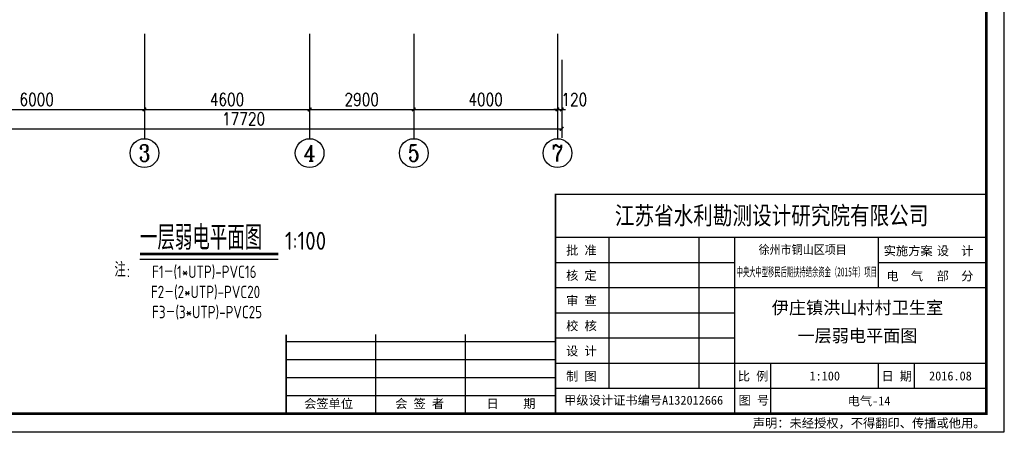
# Model space of a CAD drawing. Extents: x 41933 to 169416, y 41775 to 279375.
# Tile 28 of 39: x 140516 to 167933, y 130914 to 142332. Entities that reach past the tile are written whole.
import ezdxf
from ezdxf.enums import TextEntityAlignment as Align

# ---------------------------------------------------------------- set-up
doc = ezdxf.new("R2010")
doc.units = 0
doc.header["$LTSCALE"] = 1000
doc.header["$MEASUREMENT"] = 0
for name, color, linetype in [('AXIS', 3, 'Continuous'), ('AXIS_TEXT', 7, 'Continuous'), ('DIM_SYMB', 3, 'Continuous'), ('LAYER1A', 254, 'Continuous'), ('PUB_TEXT', 7, 'Continuous'), ('图框', 4, 'Continuous')]:
    doc.layers.add(name, color=color, linetype=linetype)
doc.styles.add('_COMPLEX', font='COMPLEX.shx', dxfattribs={"width": 0.6})
doc.styles.add('_HZTXT', font='tssdeng.shx', dxfattribs={"width": 0.8, "bigfont": 'hztxt.shx'})
doc.styles.add('_TCH_AXIS', font='COMPLEX', dxfattribs={"bigfont": 'GBCBIG'})
doc.styles.add('_TCH_WINDOW', font='SIMPLEX', dxfattribs={"bigfont": 'GBCBIG'})
doc.styles.add('COMPLEX', font='COMPLEX')
doc.styles.add('DIM_FONT', font='simplex.shx', dxfattribs={"width": 0.8})
doc.styles.add('ST', font='SimSun.ttf', dxfattribs={"height": 7})
doc.styles.get("Standard").update_dxf_attribs({"font": 'gbenor.shx', "bigfont": 'gbcbig.shx'})
doc.dimstyles.new('_TCH_ARCH&&100', dxfattribs={"dimtxt": 350, "dimasz": 100, "dimexe": 250, "dimexo": 300, "dimgap": 100, "dimtad": 1, "dimdec": 0, "dimzin": 0, "dimdsep": 46, "dimtxsty": 'DIM_FONT', "dimblk": 'ARCHTICK', "dimcen": 0.09, "dimclrt": 7, "dimazin": 2, "dimtfac": 1, "dimtdec": 0, "dimtix": 1, "dimtmove": 2, "dimatfit": 3, "dimfxl": 0, "dimtolj": 1, "dimtzin": 0, "dimarcsym": 0})

# ---------------------------------------------------------------- blocks, each defined once
blk = doc.blocks.new('_ArchTick')
at = {"color": 0, "linetype": 'ByBlock', "const_width": 0.4}
blk.add_lwpolyline([(-0.5, -0.5), (0.5, 0.5)], dxfattribs=at)
blk = doc.blocks.new('*D2149')
at = {"layer": 'AXIS', "color": 0, "lineweight": -2, "transparency": 16777216}
for p, q in [((137990, 140959), (137990, 139588)), ((143990, 140959), (143990, 139588)), ((137990, 139838), (143990, 139838))]:
    blk.add_line(p, q, dxfattribs=at)
at = {"layer": 'Defpoints', "color": 0, "transparency": 16777216}
for p in [(137990, 141259), (143990, 141259), (143990, 139838)]:
    blk.add_point(p, dxfattribs=at)
at = {"layer": 'AXIS', "color": 0, "lineweight": -2, "transparency": 16777216, "xscale": 100, "yscale": 100, "zscale": 100, "rotation": 180}
blk.add_blockref('_ArchTick', (137990, 139838), dxfattribs=at)
at = {"layer": 'AXIS', "color": 0, "lineweight": -2, "transparency": 16777216, "xscale": 100, "yscale": 100, "zscale": 100}
blk.add_blockref('_ArchTick', (143990, 139838), dxfattribs=at)
at = {"layer": 'AXIS', "color": 7, "transparency": 16777216, "insert": (140990, 140113), "char_height": 350, "attachment_point": 5, "style": 'DIM_FONT'}
blk.add_mtext('\\A1;6000', dxfattribs=at)
blk = doc.blocks.new('*D2150')
at = {"layer": 'AXIS', "color": 0, "lineweight": -2, "transparency": 16777216}
for p, q in [((143990, 140959), (143990, 139588)), ((148590, 140959), (148590, 139588)), ((143990, 139838), (148590, 139838))]:
    blk.add_line(p, q, dxfattribs=at)
at = {"layer": 'Defpoints', "color": 0, "transparency": 16777216}
for p in [(143990, 141259), (148590, 141259), (148590, 139838)]:
    blk.add_point(p, dxfattribs=at)
at = {"layer": 'AXIS', "color": 0, "lineweight": -2, "transparency": 16777216, "xscale": 100, "yscale": 100, "zscale": 100, "rotation": 180}
blk.add_blockref('_ArchTick', (143990, 139838), dxfattribs=at)
at = {"layer": 'AXIS', "color": 0, "lineweight": -2, "transparency": 16777216, "xscale": 100, "yscale": 100, "zscale": 100}
blk.add_blockref('_ArchTick', (148590, 139838), dxfattribs=at)
at = {"layer": 'AXIS', "color": 7, "transparency": 16777216, "insert": (146290, 140113), "char_height": 350, "attachment_point": 5, "style": 'DIM_FONT'}
blk.add_mtext('\\A1;4600', dxfattribs=at)
blk = doc.blocks.new('*D2151')
at = {"layer": 'AXIS', "color": 0, "lineweight": -2, "transparency": 16777216}
for p, q in [((148590, 140959), (148590, 139588)), ((151490, 140959), (151490, 139588)), ((148590, 139838), (151490, 139838))]:
    blk.add_line(p, q, dxfattribs=at)
at = {"layer": 'Defpoints', "color": 0, "transparency": 16777216}
for p in [(148590, 141259), (151490, 141259), (151490, 139838)]:
    blk.add_point(p, dxfattribs=at)
at = {"layer": 'AXIS', "color": 0, "lineweight": -2, "transparency": 16777216, "xscale": 100, "yscale": 100, "zscale": 100, "rotation": 180}
blk.add_blockref('_ArchTick', (148590, 139838), dxfattribs=at)
at = {"layer": 'AXIS', "color": 0, "lineweight": -2, "transparency": 16777216, "xscale": 100, "yscale": 100, "zscale": 100}
blk.add_blockref('_ArchTick', (151490, 139838), dxfattribs=at)
at = {"layer": 'AXIS', "color": 7, "transparency": 16777216, "insert": (150040, 140113), "char_height": 350, "attachment_point": 5, "style": 'DIM_FONT'}
blk.add_mtext('\\A1;2900', dxfattribs=at)
blk = doc.blocks.new('*D2152')
at = {"layer": 'AXIS', "color": 0, "lineweight": -2, "transparency": 16777216}
for p, q in [((151490, 140959), (151490, 139588)), ((155490, 140959), (155490, 139588)), ((151490, 139838), (155490, 139838))]:
    blk.add_line(p, q, dxfattribs=at)
at = {"layer": 'Defpoints', "color": 0, "transparency": 16777216}
for p in [(151490, 141259), (155490, 141259), (155490, 139838)]:
    blk.add_point(p, dxfattribs=at)
at = {"layer": 'AXIS', "color": 0, "lineweight": -2, "transparency": 16777216, "xscale": 100, "yscale": 100, "zscale": 100, "rotation": 180}
blk.add_blockref('_ArchTick', (151490, 139838), dxfattribs=at)
at = {"layer": 'AXIS', "color": 0, "lineweight": -2, "transparency": 16777216, "xscale": 100, "yscale": 100, "zscale": 100}
blk.add_blockref('_ArchTick', (155490, 139838), dxfattribs=at)
at = {"layer": 'AXIS', "color": 7, "transparency": 16777216, "insert": (153490, 140113), "char_height": 350, "attachment_point": 5, "style": 'DIM_FONT'}
blk.add_mtext('\\A1;4000', dxfattribs=at)
blk = doc.blocks.new('*D2153')
at = {"layer": 'AXIS', "color": 0, "lineweight": -2, "transparency": 16777216}
for p, q in [((155490, 140959), (155490, 139588)), ((155610, 140959), (155610, 139588)), ((155490, 139838), (155390, 139838)), ((155490, 139838), (155610, 139838)), ((155610, 139838), (155710, 139838))]:
    blk.add_line(p, q, dxfattribs=at)
at = {"layer": 'Defpoints', "color": 0, "transparency": 16777216}
for p in [(155490, 141259), (155610, 141259), (155610, 139838)]:
    blk.add_point(p, dxfattribs=at)
at = {"layer": 'AXIS', "color": 0, "lineweight": -2, "transparency": 16777216, "xscale": 100, "yscale": 100, "zscale": 100}
blk.add_blockref('_ArchTick', (155490, 139838), dxfattribs=at)
at = {"layer": 'AXIS', "color": 0, "lineweight": -2, "transparency": 16777216, "xscale": 100, "yscale": 100, "zscale": 100, "rotation": 180}
blk.add_blockref('_ArchTick', (155610, 139838), dxfattribs=at)
at = {"layer": 'AXIS', "color": 7, "transparency": 16777216, "insert": (155960, 140113), "char_height": 350, "attachment_point": 5, "style": 'DIM_FONT'}
blk.add_mtext('\\A1;120', dxfattribs=at)
blk = doc.blocks.new('*D2154')
at = {"layer": 'AXIS', "color": 0, "lineweight": -2, "transparency": 16777216}
for p, q in [((137890, 141218), (137890, 139047)), ((155610, 141218), (155610, 139047)), ((137890, 139297), (155610, 139297))]:
    blk.add_line(p, q, dxfattribs=at)
at = {"layer": 'Defpoints', "color": 0, "transparency": 16777216}
for p in [(137890, 141518), (155610, 141518), (155610, 139297)]:
    blk.add_point(p, dxfattribs=at)
at = {"layer": 'AXIS', "color": 0, "lineweight": -2, "transparency": 16777216, "xscale": 100, "yscale": 100, "zscale": 100, "rotation": 180}
blk.add_blockref('_ArchTick', (137890, 139297), dxfattribs=at)
at = {"layer": 'AXIS', "color": 0, "lineweight": -2, "transparency": 16777216, "xscale": 100, "yscale": 100, "zscale": 100}
blk.add_blockref('_ArchTick', (155610, 139297), dxfattribs=at)
at = {"layer": 'AXIS', "color": 7, "transparency": 16777216, "insert": (146750, 139572), "char_height": 350, "attachment_point": 5, "style": 'DIM_FONT'}
blk.add_mtext('\\A1;17720', dxfattribs=at)
blk = doc.blocks.new('_AXISO')
blk.add_circle((0, 0), 0.5)
at = {"layer": 'AXIS_TEXT', "style": 'COMPLEX', "width": 1.041667}
blk.add_attdef('A', text='', height=0.56, dxfattribs=at).set_placement((-0.25, -0.28), (0.25, -0.28), align=Align.FIT)

msp = doc.modelspace()

# ---------------------------------------------------------------- linework, layer by layer
at = {"layer": 'AXIS'}
for p, q in [((143989.8, 141943.2), (143989.8, 139022.7)), ((148589.8, 141943.2), (148589.8, 139022.7)), ((151489.8, 141943.2), (151489.8, 139022.7)), ((155489.8, 141943.2), (155489.8, 139022.7))]:
    msp.add_line(p, q, dxfattribs=at)
at = {"layer": 'DIM_SYMB', "const_width": 70}
msp.add_lwpolyline([(143865.5, 135814.6), (147716.7, 135814.6)], dxfattribs=at)
at = {"layer": 'DIM_SYMB'}
msp.add_lwpolyline([(143865.5, 135674.6), (147716.7, 135674.6)], dxfattribs=at)
at = {"layer": '图框'}
for p, q in [((167433, 136275), (155433, 136275)), ((156933, 132075), (156933, 136275)), ((159433, 132075), (159433, 136275)), ((160433, 131375), (160433, 136275)), ((164433, 134875), (164433, 136275)), ((160433, 135575), (155433, 135575)), ((167433, 135575), (164433, 135575)), ((167433, 134875), (155433, 134875)), ((160433, 134175), (155433, 134175)), ((150433, 131375), (150433, 133575)), ((152933, 131375), (152933, 133575)), ((155433, 133375), (147933, 133375)), ((160433, 133475), (155433, 133475)), ((155433, 132875), (147933, 132875)), ((167433, 132775), (155433, 132775)), ((161433, 131375), (161433, 132775)), ((164433, 132075), (164433, 132775)), ((164433, 132075), (164433, 132775)), ((165433, 132075), (165433, 132775)), ((155433, 132375), (147933, 132375)), ((155433, 131875), (147933, 131875)), ((167433, 132075), (155433, 132075))]:
    msp.add_line(p, q, dxfattribs=at)
at = {"layer": '图框', "color": 4}
msp.add_lwpolyline([(167933, 160575), (125933, 160575), (125933, 130875), (167933, 130875)], close=True, dxfattribs=at)
at = {"layer": '图框', "color": 4, "const_width": 80}
msp.add_lwpolyline([(128433, 131375), (167433, 131375), (167433, 160075), (128433, 160075)], close=True, dxfattribs=at)
at = {"layer": '图框', "const_width": 45}
for points in [[(155433, 131375), (155433, 137475), (167433, 137475)], [(147933, 131375), (147933, 133575)]]:
    msp.add_lwpolyline(points, dxfattribs=at)

# ---------------------------------------------------------------- block references
at = {"layer": 'AXIS'}
ref = msp.add_blockref('_AXISO', (143989.8, 138622.7), dxfattribs=dict(at, xscale=800, yscale=800, zscale=800))
ref.add_attrib('A', '3', dxfattribs={"layer": 'AXIS_TEXT', "height": 465.9, "style": '_TCH_AXIS'}).set_placement((143834.5, 138389.7), (144145.1, 138389.7), align=Align.FIT)
ref = msp.add_blockref('_AXISO', (148589.8, 138622.7), dxfattribs=dict(at, xscale=800, yscale=800, zscale=800))
ref.add_attrib('A', '4', dxfattribs={"layer": 'AXIS_TEXT', "height": 445.4, "style": '_TCH_AXIS'}).set_placement((148420.1, 138400), (148759.5, 138400), align=Align.FIT)
ref = msp.add_blockref('_AXISO', (151489.8, 138622.7), dxfattribs=dict(at, xscale=800, yscale=800, zscale=800))
ref.add_attrib('A', '5', dxfattribs={"layer": 'AXIS_TEXT', "height": 465.9, "style": '_TCH_AXIS'}).set_placement((151334.5, 138389.7), (151645.1, 138389.7), align=Align.FIT)
ref = msp.add_blockref('_AXISO', (155489.8, 138622.7), dxfattribs=dict(at, xscale=800, yscale=800, zscale=800))
ref.add_attrib('A', '7', dxfattribs={"layer": 'AXIS_TEXT', "height": 465.9, "style": '_TCH_AXIS'}).set_placement((155334.5, 138389.7), (155645.1, 138389.7), align=Align.FIT)

# ---------------------------------------------------------------- texts
at = {"layer": 'LAYER1A'}
for s, height, style, width, p in [('注', 400, '_HZTXT', 0.8, (143152.5, 135183.3)), (' F1－(1*UTP)-PVC16', 345.946, '_HZTXT', 0.8, (144034.4, 135148.4)), (':', 320, '_COMPLEX', 0.6, (143501, 135183.3)), ('F2－(2*UTP)-PVC20', 345.946, '_HZTXT', 0.8, (144170.2, 134588.4)), (' F3－(3*UTP)-PVC25', 345.946, '_HZTXT', 0.8, (144034.4, 134028.4))]:
    msp.add_text(s, height=height, dxfattribs=dict(at, style=style, width=width)).set_placement(p)
at = {"layer": 'PUB_TEXT', "style": '_TCH_WINDOW'}
msp.add_text('一层弱电平面图', height=675.18, dxfattribs=at).set_placement((143865.5, 135933.4))
at = {"layer": 'PUB_TEXT'}
msp.add_text('1:100', height=500, dxfattribs=at).set_placement((147901.7, 135933.4))
at = {"layer": '图框', "style": 'ST', "width": 0.8}
msp.add_text('江苏省水利勘测设计研究院有限公司', height=500, dxfattribs=at).set_placement((157089.1, 136637.6))
at = {"layer": '图框', "style": 'ST'}
for s, p in [('批 准', (155731.2, 135795)), ('实施方案', (164574.7, 135780.4)), ('设  计', (166049.2, 135780.4)), ('核 定', (155731.2, 135095)), ('电  气', (164649.2, 135080.4)), ('部  分', (166049.2, 135080.4)), ('审 查', (155731.2, 134395)), ('校 核', (155731.2, 133695)), ('设 计', (155731.2, 132995)), ('制 图', (155731.2, 132295)), ('比 例', (160511.1, 132295)), ('日 期', (164511.1, 132295)), ('甲级设计证书编号A132012666', (155675.2, 131625.4)), ('图 号', (160533, 131625.4)), ('会签单位', (148435.4, 131532.3)), ('会 签 者', (150970.9, 131532.3)), ('日    期', (153517.1, 131532.3)), ('声明：未经授权，不得翻印、传播或他用。', (160930, 130989.7))]:
    msp.add_text(s, height=250, dxfattribs=at).set_placement(p)
for s, width, p in [('徐州市铜山区项目 ', 0.9, (162395, 135814.2)), ('中央大中型移民后期扶持结余资金（2015年）项目', 0.5, (162433.2, 135195.1))]:
    msp.add_text(s, height=250, dxfattribs=dict(at, width=width)).set_placement(p, align=Align.CENTER)
for s, height, p in [('伊庄镇洪山村村卫生室', 350, (163843.5, 134322.8)), ('一层弱电平面图', 350, (163843.5, 133544.5)), ('1:100', 250, (162933.2, 132425)), ('2016.08', 250, (166433, 132425)), ('电气-14', 250, (164166.3, 131729.4))]:
    msp.add_text(s, height=height, dxfattribs=at).set_placement(p, align=Align.MIDDLE_CENTER)

# ---------------------------------------------------------------- dimensions: what is measured, and where the dimension line sits
at = {"layer": 'AXIS'}
for p1, p2, distance, picture, middle in [((137889.8, 141517.9), (155609.8, 141517.9), -2220.5, '*D2154', (146749.8, 139572.4)), ((137989.8, 141259), (143989.8, 141259), -1420.5, '*D2149', (140989.8, 140113.5)), ((143989.8, 141259), (148589.8, 141259), -1420.5, '*D2150', (146289.8, 140113.5)), ((148589.8, 141259), (151489.8, 141259), -1420.5, '*D2151', (150039.8, 140113.5)), ((151489.8, 141259), (155489.8, 141259), -1420.5, '*D2152', (153489.8, 140113.5))]:
    dim = msp.add_aligned_dim(p1=p1, p2=p2, distance=distance, dimstyle='_TCH_ARCH&&100', dxfattribs=at)
    dim.commit()
    dim.dimension.update_dxf_attribs({"geometry": picture, "text_midpoint": middle})
dim = msp.add_linear_dim(base=(155609.8, 139838.5), p1=(155489.8, 141259), p2=(155609.8, 141259), angle=0, dimstyle='_TCH_ARCH&&100', dxfattribs=at)
dim.commit()
dim.dimension.update_dxf_attribs({"geometry": '*D2153', "text_midpoint": (155959.8, 140113.5), "dimtype": 129})

doc.saveas('drawing.dxf')
